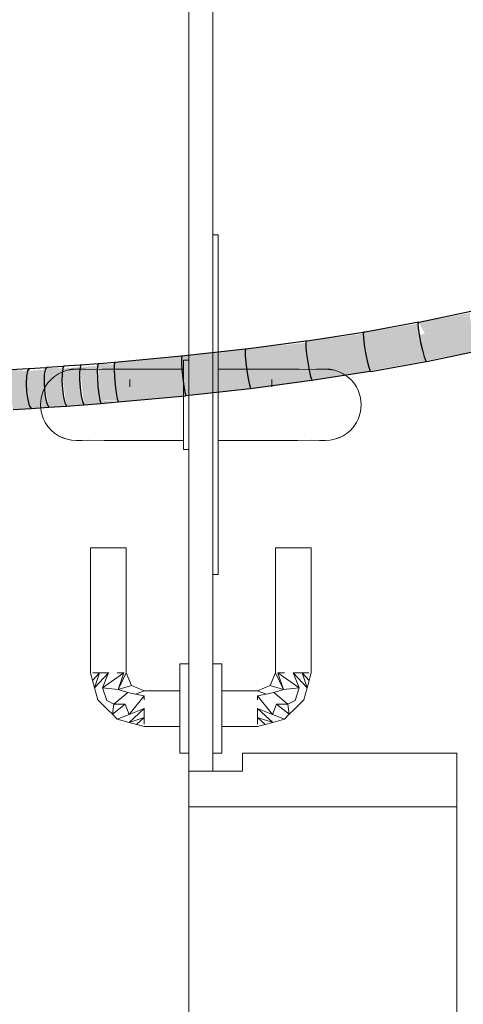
# Model space of a CAD drawing. Header units: millimetres. Extents: x 4480191 to 4481199, y -30324204 to -30323479.
# Tile 191 of 256: x 4480202.804 to 4480203.301, y -30323780.941 to -30323779.839. Entities that reach past the tile are written whole.
import ezdxf

# ---------------------------------------------------------------- set-up
doc = ezdxf.new("R2010")
doc.units = ezdxf.units.MM
for name, color, linetype, lineweight in [('EL-Condutos ARC (Direta)', 14, 'Continuous', 25), ('IFC-Parede padrão-Contorno', 44, 'Continuous', 5), ('IFC-Porta-Contorno', 142, 'Continuous', 5)]:
    doc.layers.add(name, color=color, linetype=linetype, lineweight=lineweight)

msp = doc.modelspace()

# ---------------------------------------------------------------- hatches: boundary and pattern name
at = {"layer": 'EL-Condutos ARC (Direta)', "linetype": 'Continuous'}
for points in [[(4480203.2903, -30323780.1709), (4480203.3082, -30323780.1717), (4480203.3079, -30323780.1677)], [(4480203.1892, -30323780.1892), (4480203.1886, -30323780.1906), (4480203.25, -30323780.1844), (4480203.2498, -30323780.1797)], [(4480203.2509, -30323780.1781), (4480203.2575, -30323780.1912), (4480203.3091, -30323780.1794), (4480203.2538, -30323780.1838), (4480203.3079, -30323780.172), (4480203.2903, -30323780.1709)], [(4480203.3079, -30323780.172), (4480203.2538, -30323780.1838), (4480203.3094, -30323780.1793)], [(4480203.2575, -30323780.1912), (4480203.3114, -30323780.1882), (4480203.3091, -30323780.1794)], [(4480203.1243, -30323780.2008), (4480203.1892, -30323780.1907), (4480203.1248, -30323780.1992)], [(4480203.1883, -30323780.1908), (4480203.1243, -30323780.2008), (4480203.1889, -30323780.1958)], [(4480203.1888, -30323780.1955), (4480203.2506, -30323780.1843), (4480203.1886, -30323780.1906)], [(4480203.2497, -30323780.1845), (4480203.1888, -30323780.1955), (4480203.2511, -30323780.192)], [(4480203.259, -30323780.2209), (4480203.3173, -30323780.2088), (4480203.3115, -30323780.1882), (4480203.2511, -30323780.1916)], [(4480203.0565, -30323780.2099), (4480203.1248, -30323780.2009), (4480203.057, -30323780.2081)], [(4480203.1239, -30323780.201), (4480203.0565, -30323780.2099), (4480203.1244, -30323780.2062)], [(4480203.0902, -30323780.2045), (4480203.1252, -30323780.1991), (4480203.0575, -30323780.208)], [(4480203.1244, -30323780.2059), (4480203.1893, -30323780.1958), (4480203.1243, -30323780.2008)], [(4480203.1886, -30323780.1959), (4480203.1244, -30323780.2059), (4480203.1898, -30323780.2036)], [(4480203.1898, -30323780.2032), (4480203.2515, -30323780.192), (4480203.1888, -30323780.1955)], [(4480203.1898, -30323780.2032), (4480203.2529, -30323780.201), (4480203.2508, -30323780.1921)], [(4480203.1967, -30323780.2324), (4480203.258, -30323780.2213), (4480203.253, -30323780.201), (4480203.1898, -30323780.2032)], [(4480202.9851, -30323780.218), (4480203.0569, -30323780.21), (4480202.9856, -30323780.216)], [(4480203.0562, -30323780.2101), (4480202.9851, -30323780.218), (4480203.0566, -30323780.2155)], [(4480203.0565, -30323780.2082), (4480202.9856, -30323780.216), (4480203.0564, -30323780.21)], [(4480203.0566, -30323780.2152), (4480203.1248, -30323780.2062), (4480203.0565, -30323780.2099)], [(4480203.1242, -30323780.2063), (4480203.0566, -30323780.2152), (4480203.1253, -30323780.2141)], [(4480203.131, -30323780.2428), (4480203.1959, -30323780.2327), (4480203.1901, -30323780.2036), (4480203.1244, -30323780.2059)], [(4480203.3183, -30323780.2095), (4480203.3173, -30323780.2088), (4480203.2585, -30323780.221)], [(4480202.9848, -30323780.2237), (4480202.9098, -30323780.2307), (4480202.9857, -30323780.2318)], [(4480202.9098, -30323780.2307), (4480202.9854, -30323780.2237), (4480202.9099, -30323780.2251)], [(4480202.9099, -30323780.2251), (4480202.9855, -30323780.2181), (4480202.9106, -30323780.2229)], [(4480202.9848, -30323780.2182), (4480202.9099, -30323780.2251), (4480202.9851, -30323780.2237)], [(4480202.9106, -30323780.2229), (4480202.985, -30323780.2181), (4480202.9851, -30323780.2161)], [(4480202.9851, -30323780.2234), (4480203.0569, -30323780.2154), (4480202.9851, -30323780.218)], [(4480203.0563, -30323780.2155), (4480202.9851, -30323780.2234), (4480203.0573, -30323780.2235)], [(4480202.9856, -30323780.2315), (4480203.0575, -30323780.2235), (4480202.9851, -30323780.2234)], [(4480202.9902, -30323780.2601), (4480203.0619, -30323780.2521), (4480203.0575, -30323780.2235), (4480202.9856, -30323780.2315)], [(4480203.1311, -30323780.243), (4480203.1255, -30323780.2141), (4480203.0566, -30323780.2152), (4480203.0623, -30323780.252)], [(4480202.7968, -30323780.2757), (4480202.8167, -30323780.2744), (4480202.8128, -30323780.2646), (4480202.8128, -30323780.2324), (4480202.7946, -30323780.2312), (4480202.7911, -30323780.2479)], [(4480202.8128, -30323780.2324), (4480202.8116, -30323780.2383), (4480202.8148, -30323780.2711), (4480202.8366, -30323780.2731), (4480202.8327, -30323780.2632), (4480202.8325, -30323780.2311)], [(4480202.8367, -30323780.2731), (4480202.8562, -30323780.2717), (4480202.8525, -30323780.2618), (4480202.8521, -30323780.2297), (4480202.8342, -30323780.2287), (4480202.8313, -30323780.2452)], [(4480202.8522, -30323780.2297), (4480202.8514, -30323780.2355), (4480202.8563, -30323780.2717), (4480202.8756, -30323780.2703), (4480202.8738, -30323780.2669), (4480202.8715, -30323780.2283)], [(4480202.8717, -30323780.2282), (4480202.8758, -30323780.2703), (4480202.8948, -30323780.2688), (4480202.8907, -30323780.2267)], [(4480202.9135, -30323780.2658), (4480202.9098, -30323780.2251), (4480202.8918, -30323780.2245), (4480202.8939, -30323780.2652)], [(4480202.9102, -30323780.2388), (4480202.9858, -30323780.2318), (4480202.9098, -30323780.2307)], [(4480202.9131, -30323780.2636), (4480202.9897, -30323780.2602), (4480202.9858, -30323780.2318), (4480202.9102, -30323780.2388)], [(4480202.895, -30323780.2688), (4480202.9138, -30323780.2672), (4480202.8939, -30323780.2652)], [(4480202.9141, -30323780.2672), (4480202.9897, -30323780.2602), (4480202.9131, -30323780.2636)], [(4480202.8168, -30323780.2744), (4480202.8366, -30323780.2731), (4480202.8148, -30323780.2711)]]:
    msp.add_hatch(color=31, dxfattribs=at).paths.add_polyline_path(points)

# ---------------------------------------------------------------- linework, layer by layer
at = {"layer": 'EL-Condutos ARC (Direta)'}
for p, q in [((4480203.3091, -30323780.1659), (4480203.2526, -30323780.1777)), ((4480203.2509, -30323780.178), (4480203.1908, -30323780.1889)), ((4480203.2504, -30323780.1782), (4480203.2498, -30323780.1793)), ((4480203.2498, -30323780.1793), (4480203.25, -30323780.1841)), ((4480203.2526, -30323780.1777), (4480203.2504, -30323780.1782)), ((4480203.1886, -30323780.1893), (4480203.1259, -30323780.199)), ((4480203.1892, -30323780.1892), (4480203.1886, -30323780.1906)), ((4480203.1892, -30323780.1892), (4480203.1886, -30323780.1893)), ((4480203.1886, -30323780.1906), (4480203.1888, -30323780.1955)), ((4480203.1908, -30323780.1889), (4480203.1892, -30323780.1892)), ((4480203.1897, -30323780.1891), (4480203.1892, -30323780.1892)), ((4480203.25, -30323780.1841), (4480203.2511, -30323780.1916)), ((4480203.1242, -30323780.1992), (4480203.0575, -30323780.208)), ((4480203.1248, -30323780.1991), (4480203.1242, -30323780.1992)), ((4480203.1248, -30323780.1992), (4480203.1243, -30323780.2008)), ((4480203.1243, -30323780.2008), (4480203.1244, -30323780.2059)), ((4480203.1259, -30323780.199), (4480203.1248, -30323780.1992)), ((4480203.1252, -30323780.1991), (4480203.1248, -30323780.1991)), ((4480203.1888, -30323780.1955), (4480203.1898, -30323780.2032)), ((4480203.2511, -30323780.1916), (4480203.2528, -30323780.2005)), ((4480203.2528, -30323780.2005), (4480203.2548, -30323780.2094)), ((4480203.0565, -30323780.2082), (4480202.9856, -30323780.216)), ((4480203.057, -30323780.2081), (4480203.0565, -30323780.2099)), ((4480203.057, -30323780.2081), (4480203.0565, -30323780.2082)), ((4480203.0565, -30323780.2099), (4480203.0566, -30323780.2152)), ((4480203.0575, -30323780.208), (4480203.057, -30323780.2081)), ((4480203.0574, -30323780.208), (4480203.057, -30323780.2081)), ((4480203.1244, -30323780.2059), (4480203.1252, -30323780.2137)), ((4480203.1898, -30323780.2032), (4480203.1913, -30323780.2122)), ((4480203.1913, -30323780.2122), (4480203.1931, -30323780.2211)), ((4480203.2548, -30323780.2094), (4480203.2568, -30323780.2167)), ((4480203.2595, -30323780.2218), (4480203.3183, -30323780.2095)), ((4480202.9104, -30323780.2229), (4480202.8931, -30323780.2244)), ((4480202.9104, -30323780.2229), (4480202.9099, -30323780.2251)), ((4480202.9106, -30323780.2229), (4480202.9104, -30323780.2229)), ((4480202.9106, -30323780.2229), (4480202.9104, -30323780.2229)), ((4480202.9851, -30323780.2161), (4480202.9106, -30323780.2229)), ((4480202.9856, -30323780.216), (4480202.9851, -30323780.218)), ((4480202.9856, -30323780.216), (4480202.9851, -30323780.2161)), ((4480202.9851, -30323780.218), (4480202.9851, -30323780.2234)), ((4480202.9851, -30323780.2234), (4480202.9856, -30323780.2315)), ((4480202.986, -30323780.216), (4480202.9856, -30323780.216)), ((4480203.0566, -30323780.2152), (4480203.0572, -30323780.2231)), ((4480203.0572, -30323780.2231), (4480203.0584, -30323780.2323)), ((4480203.1252, -30323780.2137), (4480203.1265, -30323780.2228)), ((4480203.1265, -30323780.2228), (4480203.1281, -30323780.2316)), ((4480203.1931, -30323780.2211), (4480203.1949, -30323780.2282)), ((4480203.1972, -30323780.233), (4480203.2589, -30323780.2218)), ((4480203.2568, -30323780.2167), (4480203.2585, -30323780.221)), ((4480203.2585, -30323780.221), (4480203.259, -30323780.2214)), ((4480203.2589, -30323780.2218), (4480203.259, -30323780.2214)), ((4480203.259, -30323780.2214), (4480203.2595, -30323780.2218)), ((4480202.8136, -30323780.2301), (4480202.7946, -30323780.2312)), ((4480202.8128, -30323780.2324), (4480202.8116, -30323780.2383)), ((4480202.8145, -30323780.23), (4480202.8128, -30323780.2324)), ((4480202.8146, -30323780.23), (4480202.8136, -30323780.2301)), ((4480202.8333, -30323780.2288), (4480202.8145, -30323780.23)), ((4480202.8326, -30323780.2311), (4480202.8315, -30323780.2369)), ((4480202.8342, -30323780.2287), (4480202.8326, -30323780.2311)), ((4480202.8343, -30323780.2287), (4480202.8333, -30323780.2288)), ((4480202.8527, -30323780.2274), (4480202.8342, -30323780.2287)), ((4480202.8522, -30323780.2297), (4480202.8514, -30323780.2355)), ((4480202.8536, -30323780.2273), (4480202.8522, -30323780.2297)), ((4480202.8537, -30323780.2273), (4480202.8527, -30323780.2274)), ((4480202.8719, -30323780.226), (4480202.8536, -30323780.2273)), ((4480202.8717, -30323780.2282), (4480202.8711, -30323780.234)), ((4480202.8711, -30323780.234), (4480202.8711, -30323780.2422)), ((4480202.8728, -30323780.2259), (4480202.8717, -30323780.2282)), ((4480202.8729, -30323780.2259), (4480202.8719, -30323780.226)), ((4480202.8918, -30323780.2245), (4480202.8728, -30323780.2259)), ((4480202.891, -30323780.2267), (4480202.8907, -30323780.2324)), ((4480202.8907, -30323780.2324), (4480202.891, -30323780.2406)), ((4480202.8918, -30323780.2245), (4480202.891, -30323780.2267)), ((4480202.8931, -30323780.2244), (4480202.8918, -30323780.2245)), ((4480202.8918, -30323780.2245), (4480202.8918, -30323780.2245)), ((4480202.9099, -30323780.2251), (4480202.9098, -30323780.2307)), ((4480202.9098, -30323780.2307), (4480202.9102, -30323780.2388)), ((4480202.9856, -30323780.2315), (4480202.9866, -30323780.2407)), ((4480203.0584, -30323780.2323), (4480203.0597, -30323780.2411)), ((4480203.1281, -30323780.2316), (4480203.1297, -30323780.2387)), ((4480203.131, -30323780.2428), (4480203.1959, -30323780.2327)), ((4480203.1949, -30323780.2282), (4480203.1963, -30323780.2325)), ((4480203.1959, -30323780.2327), (4480203.196, -30323780.2327)), ((4480203.196, -30323780.2327), (4480203.1965, -30323780.2329)), ((4480203.1963, -30323780.2325), (4480203.1967, -30323780.2327)), ((4480203.1965, -30323780.2329), (4480203.1967, -30323780.233)), ((4480203.1967, -30323780.2327), (4480203.1972, -30323780.233)), ((4480203.1967, -30323780.233), (4480203.1967, -30323780.2327)), ((4480202.8116, -30323780.2383), (4480202.8112, -30323780.2465)), ((4480202.8315, -30323780.2369), (4480202.8313, -30323780.2452)), ((4480202.8313, -30323780.2452), (4480202.8318, -30323780.2544)), ((4480202.8514, -30323780.2355), (4480202.8512, -30323780.2437)), ((4480202.8512, -30323780.2437), (4480202.8518, -30323780.253)), ((4480202.8711, -30323780.2422), (4480202.8717, -30323780.2514)), ((4480202.891, -30323780.2406), (4480202.8916, -30323780.2498)), ((4480202.9102, -30323780.2388), (4480202.911, -30323780.248)), ((4480202.9866, -30323780.2407), (4480202.9878, -30323780.2495)), ((4480203.0597, -30323780.2411), (4480203.0611, -30323780.2481)), ((4480203.0623, -30323780.252), (4480203.1306, -30323780.2429)), ((4480203.1297, -30323780.2387), (4480203.131, -30323780.2428)), ((4480203.1306, -30323780.2429), (4480203.1306, -30323780.2429)), ((4480203.1306, -30323780.2429), (4480203.1311, -30323780.243)), ((4480203.1311, -30323780.243), (4480203.1313, -30323780.2431)), ((4480202.8112, -30323780.2465), (4480202.8117, -30323780.2558)), ((4480202.8117, -30323780.2558), (4480202.813, -30323780.2645)), ((4480202.8318, -30323780.2544), (4480202.833, -30323780.2631)), ((4480202.8518, -30323780.253), (4480202.8529, -30323780.2617)), ((4480202.8717, -30323780.2514), (4480202.8728, -30323780.2602)), ((4480202.8916, -30323780.2498), (4480202.8927, -30323780.2585)), ((4480202.911, -30323780.248), (4480202.912, -30323780.2568)), ((4480202.912, -30323780.2568), (4480202.9131, -30323780.2636)), ((4480202.9878, -30323780.2495), (4480202.989, -30323780.2563)), ((4480202.989, -30323780.2563), (4480202.9901, -30323780.2601)), ((4480202.9902, -30323780.2601), (4480203.0619, -30323780.2521)), ((4480203.0611, -30323780.2481), (4480203.0623, -30323780.252)), ((4480203.0619, -30323780.2521), (4480203.0619, -30323780.2521)), ((4480203.0619, -30323780.2521), (4480203.0624, -30323780.2521)), ((4480203.0624, -30323780.2521), (4480203.0626, -30323780.2521)), ((4480202.813, -30323780.2645), (4480202.8148, -30323780.2711)), ((4480202.833, -30323780.2631), (4480202.8347, -30323780.2697)), ((4480202.8529, -30323780.2617), (4480202.8546, -30323780.2683)), ((4480202.8728, -30323780.2602), (4480202.8743, -30323780.2668)), ((4480202.8743, -30323780.2668), (4480202.8758, -30323780.2703)), ((4480202.8927, -30323780.2585), (4480202.8939, -30323780.2652)), ((4480202.8939, -30323780.2652), (4480202.895, -30323780.2688)), ((4480202.895, -30323780.2688), (4480202.9138, -30323780.2672)), ((4480202.9131, -30323780.2636), (4480202.9141, -30323780.2672)), ((4480202.9138, -30323780.2672), (4480202.914, -30323780.2672)), ((4480202.914, -30323780.2672), (4480202.9141, -30323780.2671)), ((4480202.9141, -30323780.2672), (4480202.9897, -30323780.2602)), ((4480202.9897, -30323780.2602), (4480202.9901, -30323780.2601)), ((4480202.9901, -30323780.2601), (4480202.9902, -30323780.2601)), ((4480202.9901, -30323780.2601), (4480202.9902, -30323780.2601)), ((4480202.7968, -30323780.2757), (4480202.8167, -30323780.2744)), ((4480202.8148, -30323780.2711), (4480202.8168, -30323780.2744)), ((4480202.8167, -30323780.2744), (4480202.8168, -30323780.2744)), ((4480202.8168, -30323780.2744), (4480202.8366, -30323780.2731)), ((4480202.8347, -30323780.2697), (4480202.8367, -30323780.2731)), ((4480202.8367, -30323780.2731), (4480202.8562, -30323780.2717)), ((4480202.8546, -30323780.2683), (4480202.8563, -30323780.2717)), ((4480202.8563, -30323780.2717), (4480202.8756, -30323780.2703)), ((4480202.8758, -30323780.2703), (4480202.8948, -30323780.2688)), ((4480202.8948, -30323780.2688), (4480202.8949, -30323780.2688)), ((4480202.8949, -30323780.2688), (4480202.895, -30323780.2687))]:
    msp.add_line(p, q, dxfattribs=at)
at = {"layer": 'IFC-Parede padrão-Contorno', "color": 8, "lineweight": 5}
for p, q in [((4480202.9933, -30323780.7203), (4480203.2762, -30323780.7203)), ((4480202.9933, -30323780.753), (4480202.9933, -30323780.7203)), ((4480203.2933, -30323780.753), (4480203.2933, -30323780.7203)), ((4480202.9933, -30323781.0203), (4480202.9933, -30323780.753)), ((4480203.2933, -30323781.0203), (4480203.2933, -30323780.753))]:
    msp.add_line(p, q, dxfattribs=at)
at = {"layer": 'IFC-Porta-Contorno', "color": 8, "lineweight": 5}
for p, q in [((4480202.9933, -30323780.5976), (4480202.9933, -30323778.9603)), ((4480203.0203, -30323780.5976), (4480203.0203, -30323778.9603)), ((4480203.0203, -30323780.0803), (4480203.0213, -30323780.0803)), ((4480203.0213, -30323780.0803), (4480203.0263, -30323780.0803)), ((4480203.0263, -30323780.3981), (4480203.0263, -30323780.0803)), ((4480202.9873, -30323780.2203), (4480202.9933, -30323780.2203)), ((4480202.9873, -30323780.222), (4480202.9873, -30323780.2203)), ((4480202.9873, -30323780.227), (4480202.9873, -30323780.222)), ((4480202.8473, -30323780.2356), (4480202.852, -30323780.2333)), ((4480202.852, -30323780.2333), (4480202.857, -30323780.2316)), ((4480202.857, -30323780.2316), (4480202.8621, -30323780.2306)), ((4480202.857, -30323780.2316), (4480202.8609, -30323780.2311)), ((4480202.8609, -30323780.2311), (4480202.8673, -30323780.2303)), ((4480202.8621, -30323780.2306), (4480202.8673, -30323780.2303)), ((4480202.8673, -30323780.2303), (4480202.8715, -30323780.2303)), ((4480202.8715, -30323780.2303), (4480202.8775, -30323780.2303)), ((4480202.8775, -30323780.2303), (4480202.8851, -30323780.2307)), ((4480202.8782, -30323780.2309), (4480202.8969, -30323780.2303)), ((4480202.8969, -30323780.2303), (4480202.9118, -30323780.2303)), ((4480202.9118, -30323780.2303), (4480202.9273, -30323780.2303)), ((4480202.9273, -30323780.2303), (4480202.9873, -30323780.2303)), ((4480202.9873, -30323780.2349), (4480202.9873, -30323780.227)), ((4480202.9873, -30323780.2453), (4480202.9873, -30323780.2349)), ((4480203.0263, -30323780.2303), (4480203.0863, -30323780.2303)), ((4480203.0863, -30323780.2303), (4480203.1018, -30323780.2303)), ((4480203.1018, -30323780.2303), (4480203.1167, -30323780.2303)), ((4480203.1167, -30323780.2303), (4480203.1355, -30323780.2309)), ((4480203.1285, -30323780.2307), (4480203.1361, -30323780.2303)), ((4480203.1361, -30323780.2303), (4480203.1421, -30323780.2303)), ((4480203.1421, -30323780.2303), (4480203.1463, -30323780.2303)), ((4480203.1463, -30323780.2303), (4480203.1515, -30323780.2306)), ((4480203.1463, -30323780.2303), (4480203.1527, -30323780.2311)), ((4480203.1515, -30323780.2306), (4480203.1566, -30323780.2316)), ((4480203.1527, -30323780.2311), (4480203.1566, -30323780.2316)), ((4480203.1566, -30323780.2316), (4480203.1616, -30323780.2333)), ((4480203.1616, -30323780.2333), (4480203.1663, -30323780.2356)), ((4480202.8327, -30323780.2503), (4480202.8356, -30323780.2459)), ((4480202.8356, -30323780.2459), (4480202.8391, -30323780.242)), ((4480202.8391, -30323780.242), (4480202.843, -30323780.2385)), ((4480202.843, -30323780.2385), (4480202.8473, -30323780.2356)), ((4480202.9273, -30323780.2503), (4480202.9273, -30323780.242)), ((4480202.9873, -30323780.2573), (4480202.9873, -30323780.2453)), ((4480203.0863, -30323780.2503), (4480203.0863, -30323780.242)), ((4480203.0863, -30323780.2503), (4480203.0863, -30323780.2461)), ((4480203.1663, -30323780.2356), (4480203.1706, -30323780.2385)), ((4480203.1706, -30323780.2385), (4480203.1746, -30323780.242)), ((4480203.1746, -30323780.242), (4480203.178, -30323780.2459)), ((4480203.178, -30323780.2459), (4480203.1809, -30323780.2503)), ((4480202.8287, -30323780.2599), (4480202.8304, -30323780.255)), ((4480202.8304, -30323780.255), (4480202.8327, -30323780.2503)), ((4480203.1809, -30323780.2503), (4480203.1832, -30323780.255)), ((4480203.1832, -30323780.255), (4480203.1849, -30323780.2599)), ((4480202.8273, -30323780.2703), (4480202.8281, -30323780.2625)), ((4480202.8281, -30323780.2625), (4480202.8287, -30323780.2599)), ((4480202.9873, -30323780.2703), (4480202.9873, -30323780.2573)), ((4480203.1849, -30323780.2599), (4480203.1855, -30323780.2625)), ((4480203.1855, -30323780.2625), (4480203.1863, -30323780.2703)), ((4480202.8273, -30323780.2703), (4480202.8281, -30323780.2781)), ((4480202.8281, -30323780.2781), (4480202.8287, -30323780.2806)), ((4480202.9873, -30323780.2832), (4480202.9873, -30323780.2703)), ((4480203.1849, -30323780.2806), (4480203.1855, -30323780.2781)), ((4480203.1855, -30323780.2781), (4480203.1863, -30323780.2703)), ((4480202.8287, -30323780.2806), (4480202.8304, -30323780.2856)), ((4480202.8304, -30323780.2856), (4480202.8327, -30323780.2903)), ((4480202.9873, -30323780.2953), (4480202.9873, -30323780.2832)), ((4480203.1809, -30323780.2903), (4480203.1832, -30323780.2856)), ((4480203.1832, -30323780.2856), (4480203.1849, -30323780.2806)), ((4480202.8327, -30323780.2903), (4480202.8356, -30323780.2946)), ((4480202.8356, -30323780.2946), (4480202.8391, -30323780.2986)), ((4480202.8391, -30323780.2986), (4480202.843, -30323780.302)), ((4480202.9873, -30323780.3056), (4480202.9873, -30323780.2953)), ((4480203.1706, -30323780.302), (4480203.1746, -30323780.2986)), ((4480203.1746, -30323780.2986), (4480203.178, -30323780.2946)), ((4480203.178, -30323780.2946), (4480203.1809, -30323780.2903)), ((4480202.843, -30323780.302), (4480202.8473, -30323780.3049)), ((4480202.8473, -30323780.3049), (4480202.852, -30323780.3072)), ((4480202.8473, -30323780.3049), (4480202.851, -30323780.3065)), ((4480202.851, -30323780.3065), (4480202.857, -30323780.3089)), ((4480202.852, -30323780.3072), (4480202.857, -30323780.3089)), ((4480202.857, -30323780.3089), (4480202.8621, -30323780.3099)), ((4480202.8621, -30323780.3099), (4480202.8673, -30323780.3103)), ((4480202.8673, -30323780.3103), (4480202.8714, -30323780.3102)), ((4480202.8714, -30323780.3102), (4480202.8738, -30323780.3103)), ((4480202.8738, -30323780.3103), (4480202.8824, -30323780.3101)), ((4480202.8824, -30323780.3101), (4480202.8987, -30323780.3103)), ((4480202.8987, -30323780.3103), (4480202.9141, -30323780.3102)), ((4480202.9141, -30323780.3102), (4480202.9273, -30323780.3103)), ((4480202.9273, -30323780.3103), (4480202.9873, -30323780.3103)), ((4480202.9873, -30323780.3136), (4480202.9873, -30323780.3056)), ((4480203.0263, -30323780.3103), (4480203.0863, -30323780.3103)), ((4480203.0863, -30323780.3103), (4480203.0995, -30323780.3102)), ((4480203.0995, -30323780.3102), (4480203.1149, -30323780.3103)), ((4480203.1149, -30323780.3103), (4480203.1312, -30323780.3101)), ((4480203.1312, -30323780.3101), (4480203.1398, -30323780.3103)), ((4480203.1398, -30323780.3103), (4480203.1422, -30323780.3102)), ((4480203.1422, -30323780.3102), (4480203.1463, -30323780.3103)), ((4480203.1463, -30323780.3103), (4480203.1515, -30323780.3099)), ((4480203.1515, -30323780.3099), (4480203.1566, -30323780.3089)), ((4480203.1566, -30323780.3089), (4480203.1626, -30323780.3065)), ((4480203.1566, -30323780.3089), (4480203.1616, -30323780.3072)), ((4480203.1616, -30323780.3072), (4480203.1663, -30323780.3049)), ((4480203.1626, -30323780.3065), (4480203.1663, -30323780.3049)), ((4480203.1663, -30323780.3049), (4480203.1706, -30323780.302)), ((4480202.9873, -30323780.3186), (4480202.9873, -30323780.3136)), ((4480202.9873, -30323780.3203), (4480202.9873, -30323780.3186)), ((4480202.9873, -30323780.3203), (4480202.9933, -30323780.3203)), ((4480203.0263, -30323780.4603), (4480203.0263, -30323780.3981)), ((4480202.8833, -30323780.5703), (4480202.8833, -30323780.4303)), ((4480202.8833, -30323780.4303), (4480202.884, -30323780.4303)), ((4480202.884, -30323780.4303), (4480202.886, -30323780.4303)), ((4480202.886, -30323780.4303), (4480202.8892, -30323780.4303)), ((4480202.8892, -30323780.4303), (4480202.8933, -30323780.4303)), ((4480202.8933, -30323780.4303), (4480202.8982, -30323780.4303)), ((4480202.8982, -30323780.4303), (4480202.9033, -30323780.4303)), ((4480202.9033, -30323780.4303), (4480202.9085, -30323780.4303)), ((4480202.9085, -30323780.4303), (4480202.9133, -30323780.4303)), ((4480202.9133, -30323780.4303), (4480202.9175, -30323780.4303)), ((4480202.9175, -30323780.4303), (4480202.9207, -30323780.4303)), ((4480202.9207, -30323780.4303), (4480202.9227, -30323780.4303)), ((4480202.9227, -30323780.4303), (4480202.9233, -30323780.4303)), ((4480202.9233, -30323780.5703), (4480202.9233, -30323780.4303)), ((4480203.0903, -30323780.5703), (4480203.0903, -30323780.4303)), ((4480203.0903, -30323780.4303), (4480203.091, -30323780.4303)), ((4480203.091, -30323780.4303), (4480203.093, -30323780.4303)), ((4480203.093, -30323780.4303), (4480203.0961, -30323780.4303)), ((4480203.0961, -30323780.4303), (4480203.1003, -30323780.4303)), ((4480203.1003, -30323780.4303), (4480203.1051, -30323780.4303)), ((4480203.1051, -30323780.4303), (4480203.1103, -30323780.4303)), ((4480203.1103, -30323780.4303), (4480203.1154, -30323780.4303)), ((4480203.1154, -30323780.4303), (4480203.1203, -30323780.4303)), ((4480203.1203, -30323780.4303), (4480203.1244, -30323780.4303)), ((4480203.1244, -30323780.4303), (4480203.1276, -30323780.4303)), ((4480203.1276, -30323780.4303), (4480203.1296, -30323780.4303)), ((4480203.1296, -30323780.4303), (4480203.1303, -30323780.4303)), ((4480203.1303, -30323780.5703), (4480203.1303, -30323780.4303)), ((4480203.0203, -30323780.4603), (4480203.0253, -30323780.4603)), ((4480203.0253, -30323780.4603), (4480203.0263, -30323780.4603)), ((4480203.0203, -30323780.6603), (4480203.0203, -30323780.5503)), ((4480202.9833, -30323780.5603), (4480202.9933, -30323780.5603)), ((4480202.9833, -30323780.562), (4480202.9833, -30323780.5603)), ((4480202.9833, -30323780.567), (4480202.9833, -30323780.562)), ((4480203.0203, -30323780.5603), (4480203.0303, -30323780.5603)), ((4480203.0303, -30323780.562), (4480203.0303, -30323780.5603)), ((4480203.0303, -30323780.567), (4480203.0303, -30323780.562)), ((4480202.8833, -30323780.5703), (4480202.8845, -30323780.5745)), ((4480202.8845, -30323780.5745), (4480202.8856, -30323780.5788)), ((4480202.8856, -30323780.5788), (4480202.8933, -30323780.5703)), ((4480202.886, -30323780.5703), (4480202.8892, -30323780.5703)), ((4480202.8879, -30323780.5872), (4480202.8933, -30323780.5703)), ((4480202.8879, -30323780.5872), (4480202.9033, -30323780.5703)), ((4480202.8892, -30323780.5703), (4480202.8933, -30323780.5703)), ((4480202.8933, -30323780.5703), (4480202.8982, -30323780.5703)), ((4480202.8967, -30323780.5869), (4480202.9207, -30323780.5703)), ((4480202.8967, -30323780.5869), (4480202.9033, -30323780.5703)), ((4480202.8982, -30323780.5703), (4480202.9033, -30323780.5703)), ((4480202.9133, -30323780.5703), (4480202.9175, -30323780.5703)), ((4480202.9143, -30323780.5889), (4480202.9207, -30323780.5703)), ((4480202.9143, -30323780.5889), (4480202.9233, -30323780.5703)), ((4480202.9175, -30323780.5703), (4480202.9207, -30323780.5703)), ((4480202.9233, -30323780.5703), (4480202.9263, -30323780.5773)), ((4480202.9833, -30323780.5749), (4480202.9833, -30323780.567)), ((4480202.9833, -30323780.5853), (4480202.9833, -30323780.5749)), ((4480203.0303, -30323780.5749), (4480203.0303, -30323780.567)), ((4480203.0303, -30323780.5853), (4480203.0303, -30323780.5749)), ((4480203.0873, -30323780.5773), (4480203.0903, -30323780.5703)), ((4480203.0903, -30323780.5703), (4480203.0993, -30323780.5889)), ((4480203.093, -30323780.5703), (4480203.0993, -30323780.5889)), ((4480203.093, -30323780.5703), (4480203.1169, -30323780.5869)), ((4480203.093, -30323780.5703), (4480203.0961, -30323780.5703)), ((4480203.0961, -30323780.5703), (4480203.1003, -30323780.5703)), ((4480203.1103, -30323780.5703), (4480203.1169, -30323780.5869)), ((4480203.1103, -30323780.5703), (4480203.1257, -30323780.5872)), ((4480203.1103, -30323780.5703), (4480203.1154, -30323780.5703)), ((4480203.1154, -30323780.5703), (4480203.1203, -30323780.5703)), ((4480203.1203, -30323780.5703), (4480203.1257, -30323780.5872)), ((4480203.1203, -30323780.5703), (4480203.128, -30323780.5788)), ((4480203.1203, -30323780.5703), (4480203.1244, -30323780.5703)), ((4480203.1244, -30323780.5703), (4480203.1276, -30323780.5703)), ((4480203.128, -30323780.5788), (4480203.1291, -30323780.5745)), ((4480203.1291, -30323780.5745), (4480203.1303, -30323780.5703)), ((4480202.8856, -30323780.5788), (4480202.8879, -30323780.5872)), ((4480202.8879, -30323780.5872), (4480202.8914, -30323780.6003)), ((4480202.8967, -30323780.5869), (4480202.9143, -30323780.5889)), ((4480202.8967, -30323780.5869), (4480202.9014, -30323780.6011)), ((4480202.9143, -30323780.5889), (4480202.9292, -30323780.5844)), ((4480202.9263, -30323780.5773), (4480202.9292, -30323780.5844)), ((4480202.9292, -30323780.5844), (4480202.9363, -30323780.5873)), ((4480202.9363, -30323780.5873), (4480202.9433, -30323780.5903)), ((4480202.9833, -30323780.5973), (4480202.9833, -30323780.5853)), ((4480203.0303, -30323780.5973), (4480203.0303, -30323780.5853)), ((4480203.0703, -30323780.5903), (4480203.0773, -30323780.5873)), ((4480203.0773, -30323780.5873), (4480203.0844, -30323780.5844)), ((4480203.0844, -30323780.5844), (4480203.0873, -30323780.5773)), ((4480203.0844, -30323780.5844), (4480203.0993, -30323780.5889)), ((4480203.0993, -30323780.5889), (4480203.1169, -30323780.5869)), ((4480203.1122, -30323780.6011), (4480203.1169, -30323780.5869)), ((4480203.1222, -30323780.6003), (4480203.1257, -30323780.5872)), ((4480203.1257, -30323780.5872), (4480203.128, -30323780.5788)), ((4480202.9093, -30323780.6055), (4480202.9252, -30323780.5922)), ((4480202.9143, -30323780.5889), (4480202.9252, -30323780.5922)), ((4480202.9252, -30323780.5922), (4480202.9337, -30323780.5941)), ((4480202.9267, -30323780.6169), (4480202.9433, -30323780.5961)), ((4480202.9337, -30323780.5941), (4480202.9433, -30323780.5903)), ((4480202.9337, -30323780.5941), (4480202.9433, -30323780.5961)), ((4480202.9433, -30323780.5903), (4480202.9833, -30323780.5903)), ((4480202.9433, -30323780.6003), (4480202.9433, -30323780.5961)), ((4480202.9833, -30323780.6103), (4480202.9833, -30323780.5973)), ((4480202.9933, -30323780.6803), (4480202.9933, -30323780.5976)), ((4480203.0203, -30323780.6803), (4480203.0203, -30323780.5976)), ((4480203.0303, -30323780.5903), (4480203.0703, -30323780.5903)), ((4480203.0303, -30323780.6003), (4480203.0303, -30323780.5961)), ((4480203.0303, -30323780.6103), (4480203.0303, -30323780.5973)), ((4480203.0703, -30323780.5903), (4480203.0799, -30323780.5941)), ((4480203.0703, -30323780.5961), (4480203.0799, -30323780.5941)), ((4480203.0703, -30323780.6003), (4480203.0703, -30323780.5961)), ((4480203.0703, -30323780.5961), (4480203.0869, -30323780.6169)), ((4480203.0799, -30323780.5941), (4480203.0884, -30323780.5922)), ((4480203.0884, -30323780.5922), (4480203.0993, -30323780.5889)), ((4480203.0884, -30323780.5922), (4480203.1043, -30323780.6055)), ((4480202.8914, -30323780.6003), (4480202.8969, -30323780.6058)), ((4480202.8969, -30323780.6058), (4480202.9024, -30323780.6113)), ((4480202.9014, -30323780.6011), (4480202.9093, -30323780.6055)), ((4480202.9078, -30323780.6167), (4480202.9222, -30323780.6054)), ((4480202.9078, -30323780.6167), (4480202.9093, -30323780.6055)), ((4480202.9093, -30323780.6055), (4480202.9222, -30323780.6054)), ((4480202.9222, -30323780.6054), (4480202.9267, -30323780.6169)), ((4480203.0869, -30323780.6169), (4480203.0914, -30323780.6054)), ((4480203.0914, -30323780.6054), (4480203.1043, -30323780.6055)), ((4480203.0914, -30323780.6054), (4480203.1058, -30323780.6167)), ((4480203.1043, -30323780.6055), (4480203.1122, -30323780.6011)), ((4480203.1043, -30323780.6055), (4480203.1058, -30323780.6167)), ((4480203.1113, -30323780.6113), (4480203.1222, -30323780.6003)), ((4480202.9024, -30323780.6113), (4480202.9078, -30323780.6167)), ((4480202.9078, -30323780.6167), (4480202.9133, -30323780.6222)), ((4480202.9133, -30323780.6222), (4480202.9267, -30323780.6169)), ((4480202.9264, -30323780.6257), (4480202.9433, -30323780.6103)), ((4480202.9264, -30323780.6257), (4480202.9433, -30323780.6203)), ((4480202.9267, -30323780.6169), (4480202.9433, -30323780.6103)), ((4480202.9348, -30323780.628), (4480202.9433, -30323780.6203)), ((4480202.9433, -30323780.6154), (4480202.9433, -30323780.6103)), ((4480202.9433, -30323780.6203), (4480202.9433, -30323780.6154)), ((4480202.9433, -30323780.6244), (4480202.9433, -30323780.6203)), ((4480202.9833, -30323780.6232), (4480202.9833, -30323780.6103)), ((4480203.0303, -30323780.6232), (4480203.0303, -30323780.6103)), ((4480203.0303, -30323780.6244), (4480203.0303, -30323780.6203)), ((4480203.0703, -30323780.6154), (4480203.0703, -30323780.6103)), ((4480203.0703, -30323780.6103), (4480203.0869, -30323780.6169)), ((4480203.0703, -30323780.6103), (4480203.0873, -30323780.6257)), ((4480203.0703, -30323780.6203), (4480203.0703, -30323780.6154)), ((4480203.0703, -30323780.6244), (4480203.0703, -30323780.6203)), ((4480203.0703, -30323780.6203), (4480203.0873, -30323780.6257)), ((4480203.0703, -30323780.6203), (4480203.0788, -30323780.628)), ((4480203.0869, -30323780.6169), (4480203.1003, -30323780.6222)), ((4480203.1003, -30323780.6222), (4480203.1058, -30323780.6167)), ((4480203.1058, -30323780.6167), (4480203.1113, -30323780.6113)), ((4480202.9133, -30323780.6222), (4480202.9264, -30323780.6257)), ((4480202.9264, -30323780.6257), (4480202.9348, -30323780.628)), ((4480202.9348, -30323780.628), (4480202.9391, -30323780.6291)), ((4480202.9391, -30323780.6291), (4480202.9433, -30323780.6303)), ((4480202.9433, -30323780.6276), (4480202.9433, -30323780.6244)), ((4480202.9433, -30323780.6303), (4480202.9833, -30323780.6303)), ((4480202.9833, -30323780.6353), (4480202.9833, -30323780.6232)), ((4480203.0303, -30323780.6353), (4480203.0303, -30323780.6232)), ((4480203.0303, -30323780.6303), (4480203.0703, -30323780.6303)), ((4480203.0703, -30323780.6276), (4480203.0703, -30323780.6244)), ((4480203.0703, -30323780.6303), (4480203.0745, -30323780.6291)), ((4480203.0745, -30323780.6291), (4480203.0788, -30323780.628)), ((4480203.0788, -30323780.628), (4480203.0873, -30323780.6257)), ((4480203.0873, -30323780.6257), (4480203.1003, -30323780.6222)), ((4480202.9833, -30323780.6456), (4480202.9833, -30323780.6353)), ((4480203.0303, -30323780.6456), (4480203.0303, -30323780.6353)), ((4480202.9833, -30323780.6536), (4480202.9833, -30323780.6456)), ((4480202.9833, -30323780.6586), (4480202.9833, -30323780.6536)), ((4480203.0303, -30323780.6536), (4480203.0303, -30323780.6456)), ((4480203.0303, -30323780.6586), (4480203.0303, -30323780.6536)), ((4480202.9833, -30323780.6603), (4480202.9833, -30323780.6586)), ((4480202.9833, -30323780.6603), (4480202.9933, -30323780.6603)), ((4480203.0203, -30323780.6603), (4480203.0303, -30323780.6603)), ((4480203.0303, -30323780.6603), (4480203.0303, -30323780.6586)), ((4480203.0533, -30323780.6603), (4480203.2829, -30323780.6603)), ((4480203.0533, -30323780.6793), (4480203.0533, -30323780.6603)), ((4480203.2829, -30323780.6603), (4480203.2933, -30323780.6603)), ((4480203.2933, -30323780.6629), (4480203.2933, -30323780.6603)), ((4480203.2933, -30323780.7203), (4480203.2933, -30323780.6629)), ((4480202.9933, -30323780.6803), (4480203.0505, -30323780.6803)), ((4480202.9933, -30323780.718), (4480202.9933, -30323780.6803)), ((4480203.0505, -30323780.6803), (4480203.0533, -30323780.6803)), ((4480203.0533, -30323780.6803), (4480203.0533, -30323780.6793)), ((4480202.9933, -30323780.7203), (4480202.9933, -30323780.718)), ((4480203.0105, -30323780.7203), (4480203.2933, -30323780.7203))]:
    msp.add_line(p, q, dxfattribs=at)

doc.saveas('drawing.dxf')
